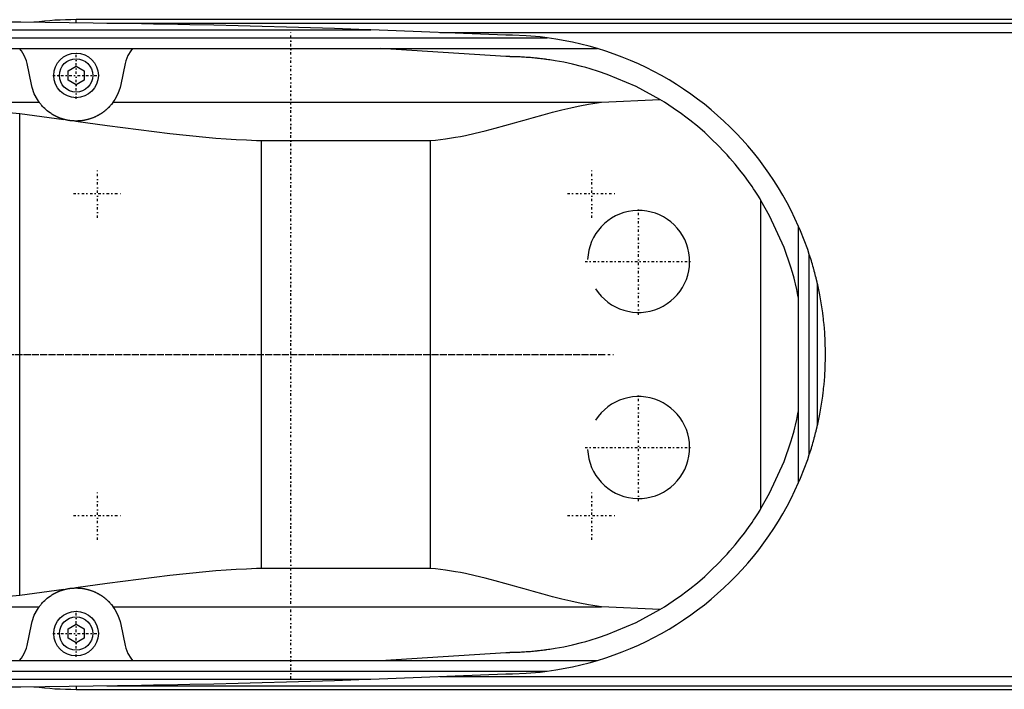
# Model space of a CAD drawing. Extents: x -702 to 168, y -90 to 90.
# Tile 3 of 4: x -451 to -267, y -62 to 62. Entities that reach past the tile are written whole.
import ezdxf

# ---------------------------------------------------------------- set-up
doc = ezdxf.new("R2010")
doc.units = 0
doc.linetypes.add('CENTER', pattern=[1.5, 0.45, -0.5, 0.05, -0.5])
doc.layers.add('AM_0', color=7, linetype='CONTINUOUS')
doc.layers.add('AM_7', color=7, linetype='CENTER')

msp = doc.modelspace()

# ---------------------------------------------------------------- linework, layer by layer
at = {"layer": 'AM_0', "color": 7, "linetype": 'CONTINUOUS'}
for p, q in [((-90, 62.39), (-440, 62.39)), ((-440, 61.81), (-440, 62.39)), ((-531.04, 60.5), (-385.14, 60.5)), ((-434.3, 61.72), (-90, 61.72)), ((-360, 59.5), (-385.14, 60.5)), ((-562.76, 59), (-352.3, 59)), ((-372.31, 60.02), (-90, 60.02)), ((-594.4, 57), (-342.93, 57)), ((-360, 55.5), (-383.32, 57)), ((-448.33, 50.31), (-449.12, 54.2)), ((-441.5, 52.87), (-440, 53.73)), ((-440, 53.73), (-438.5, 52.87)), ((-430.88, 54.2), (-431.67, 50.31)), ((-441.5, 51.13), (-441.5, 52.87)), ((-438.5, 52.87), (-438.5, 51.13)), ((-440, 50.27), (-441.5, 51.13)), ((-438.5, 51.13), (-440, 50.27)), ((-479.16, 47), (-446.87, 47)), ((-433.13, 47), (-342.19, 47)), ((-342.19, 47), (-331.34, 47.53)), ((-450.5, 44.92), (-442.28, 43.81)), ((-450.5, -44.92), (-450.5, 44.92)), ((-405.5, -39.86), (-405.5, 39.86)), ((-405.5, 39.86), (-374, 39.86)), ((-374, -39.86), (-374, 39.86)), ((-312.5, -28.71), (-312.5, 28.71)), ((-305.5, -23.87), (-305.5, 23.87)), ((-303.5, -18.65), (-303.5, 18.65)), ((-302, -13.28), (-302, 13.28)), ((-374, -39.86), (-405.5, -39.86)), ((-442.28, -43.81), (-450.5, -44.92)), ((-479.16, -47), (-446.87, -47)), ((-433.13, -47), (-342.19, -47)), ((-331.34, -47.53), (-342.19, -47)), ((-449.12, -54.2), (-448.33, -50.31)), ((-441.5, -51.13), (-440, -50.27)), ((-441.5, -52.87), (-441.5, -51.13)), ((-440, -50.27), (-438.5, -51.13)), ((-438.5, -51.13), (-438.5, -52.87)), ((-431.67, -50.31), (-430.88, -54.2)), ((-440, -53.73), (-441.5, -52.87)), ((-438.5, -52.87), (-440, -53.73)), ((-383.32, -57), (-360, -55.5)), ((-594.4, -57), (-342.93, -57)), ((-562.76, -59), (-352.3, -59)), ((-385.14, -60.5), (-360, -59.5)), ((-372.31, -60.02), (-90, -60.02)), ((-531.04, -60.5), (-385.14, -60.5)), ((-440, -61.81), (-440, -62.39)), ((-434.3, -61.72), (-90, -61.72)), ((-440, -62.39), (-90, -62.39))]:
    msp.add_line(p, q, dxfattribs=at)
for points in [[(-385.14, 60.5, 0), (-387.39, 60.58, 0), (-391.88, 60.72, 0), (-396.37, 60.86, 0), (-398.61, 60.93, 0), (-400.86, 61, 0), (-405.35, 61.12, 0), (-409.84, 61.24, 0), (-414.33, 61.34, 0), (-418.83, 61.44, 0), (-423.32, 61.53, 0), (-425.56, 61.58, 0), (-427.81, 61.62, 0), (-432.3, 61.69, 0), (-436.8, 61.76, 0), (-441.29, 61.82, 0), (-445.78, 61.87, 0), (-450.27, 61.91, 0), (-452.52, 61.93, 0), (-454.77, 61.95, 0), (-459.26, 61.97, 0), (-463.75, 61.99, 0), (-466, 62, 0)], [(-352.3, 59, 0), (-353.62, 59.16, 0), (-356.22, 59.38, 0), (-358.77, 59.49, 0), (-360, 59.5, 0)], [(-342.93, 57, 0), (-344.47, 57.44, 0), (-347.58, 58.19, 0), (-350.72, 58.77, 0), (-352.3, 59, 0)], [(-449.12, 54.2, 0), (-449.25, 54.71, 0), (-449.64, 55.69, 0), (-450.19, 56.59, 0), (-450.53, 57, 0)], [(-429.47, 57, 0), (-429.81, 56.59, 0), (-430.36, 55.69, 0), (-430.75, 54.71, 0), (-430.88, 54.2, 0)], [(-331.34, 47.53, 0), (-335.75, 49.92, 0), (-341.14, 52.2, 0), (-342.72, 52.74, 0), (-344.32, 53.24, 0), (-345.13, 53.47, 0), (-345.93, 53.69, 0), (-347.56, 54.09, 0), (-349.19, 54.44, 0), (-350.84, 54.74, 0), (-351.8, 54.89, 0), (-352.08, 54.93, 0), (-352.36, 54.97, 0), (-352.49, 54.99, 0), (-352.63, 55.01, 0), (-352.91, 55.05, 0), (-353.19, 55.08, 0), (-353.46, 55.11, 0), (-353.74, 55.15, 0), (-354.02, 55.18, 0), (-354.16, 55.19, 0), (-354.29, 55.21, 0), (-354.57, 55.23, 0), (-354.85, 55.26, 0), (-354.99, 55.27, 0), (-355.13, 55.29, 0), (-355.4, 55.31, 0), (-355.68, 55.33, 0), (-355.82, 55.34, 0), (-355.96, 55.35, 0), (-356.24, 55.37, 0), (-356.52, 55.39, 0), (-356.8, 55.41, 0), (-357.07, 55.42, 0), (-357.35, 55.44, 0), (-357.49, 55.44, 0), (-357.63, 55.45, 0), (-357.91, 55.46, 0), (-358.19, 55.47, 0), (-358.47, 55.48, 0), (-358.63, 55.48, 0), (-358.68, 55.48, 0), (-358.72, 55.49, 0), (-358.75, 55.49, 0), (-358.77, 55.49, 0), (-358.82, 55.49, 0), (-358.86, 55.49, 0), (-358.91, 55.49, 0), (-358.95, 55.49, 0), (-359, 55.49, 0), (-359.02, 55.49, 0), (-359.05, 55.49, 0), (-359.09, 55.49, 0), (-359.14, 55.49, 0), (-359.16, 55.49, 0), (-359.19, 55.49, 0), (-359.23, 55.49, 0), (-359.28, 55.5, 0), (-359.3, 55.5, 0), (-359.33, 55.5, 0), (-359.37, 55.5, 0), (-359.42, 55.5, 0), (-359.47, 55.5, 0), (-359.51, 55.5, 0), (-359.56, 55.5, 0), (-359.58, 55.5, 0), (-359.6, 55.5, 0), (-359.65, 55.5, 0), (-359.7, 55.5, 0), (-359.74, 55.5, 0), (-359.79, 55.5, 0), (-359.84, 55.5, 0), (-359.86, 55.5, 0), (-359.88, 55.5, 0), (-359.93, 55.5, 0), (-359.98, 55.5, 0), (-360, 55.5, 0)], [(-446.87, 47, 0), (-447.21, 47.5, 0), (-447.78, 48.57, 0), (-448.19, 49.72, 0), (-448.33, 50.31, 0)], [(-431.67, 50.31, 0), (-431.81, 49.72, 0), (-432.22, 48.57, 0), (-432.79, 47.5, 0), (-433.13, 47, 0)], [(-479.16, 47, 0), (-474.48, 46.77, 0), (-464.99, 46.16, 0), (-455.36, 45.37, 0), (-450.5, 44.92, 0)], [(-442.28, 43.81, 0), (-442.32, 43.82, 0), (-442.4, 43.85, 0), (-442.48, 43.87, 0), (-442.52, 43.88, 0), (-442.56, 43.9, 0), (-442.64, 43.92, 0), (-442.72, 43.95, 0), (-442.79, 43.97, 0), (-442.87, 44, 0), (-442.94, 44.03, 0), (-442.98, 44.04, 0), (-443.02, 44.05, 0), (-443.09, 44.08, 0), (-443.16, 44.11, 0), (-443.24, 44.14, 0), (-443.31, 44.17, 0), (-443.37, 44.2, 0), (-443.41, 44.21, 0), (-443.44, 44.23, 0), (-443.51, 44.26, 0), (-443.58, 44.29, 0), (-443.61, 44.3, 0), (-443.64, 44.32, 0), (-443.71, 44.35, 0), (-443.77, 44.38, 0), (-443.8, 44.4, 0), (-443.83, 44.41, 0), (-443.89, 44.44, 0), (-443.96, 44.48, 0), (-444.02, 44.51, 0), (-444.08, 44.54, 0), (-444.14, 44.57, 0), (-444.17, 44.59, 0), (-444.19, 44.61, 0), (-444.25, 44.64, 0), (-444.31, 44.67, 0), (-444.37, 44.71, 0), (-444.42, 44.74, 0), (-444.48, 44.78, 0), (-444.51, 44.79, 0), (-444.53, 44.81, 0), (-444.59, 44.84, 0), (-444.64, 44.88, 0), (-444.82, 45, 0), (-445.11, 45.21, 0), (-445.38, 45.42, 0), (-445.51, 45.53, 0), (-445.63, 45.63, 0), (-445.85, 45.83, 0), (-446.05, 46.03, 0), (-446.23, 46.22, 0), (-446.39, 46.39, 0), (-446.53, 46.55, 0), (-446.59, 46.63, 0), (-446.65, 46.7, 0), (-446.75, 46.83, 0), (-446.84, 46.95, 0), (-446.87, 47, 0)], [(-433.13, 47, 0), (-433.17, 46.93, 0), (-433.29, 46.78, 0), (-433.43, 46.61, 0), (-433.51, 46.51, 0), (-433.6, 46.41, 0), (-433.8, 46.19, 0), (-433.93, 46.05, 0), (-433.97, 46.01, 0), (-434.01, 45.97, 0), (-434.03, 45.95, 0), (-434.05, 45.93, 0), (-434.09, 45.89, 0), (-434.13, 45.85, 0), (-434.18, 45.81, 0), (-434.22, 45.76, 0), (-434.27, 45.72, 0), (-434.29, 45.7, 0), (-434.32, 45.68, 0), (-434.37, 45.64, 0), (-434.42, 45.59, 0), (-434.47, 45.55, 0), (-434.52, 45.5, 0), (-434.57, 45.46, 0), (-434.6, 45.44, 0), (-434.62, 45.42, 0), (-434.68, 45.37, 0), (-434.73, 45.33, 0), (-434.79, 45.28, 0), (-434.85, 45.24, 0), (-434.91, 45.2, 0), (-434.93, 45.17, 0), (-434.96, 45.15, 0), (-435.03, 45.11, 0), (-435.09, 45.06, 0), (-435.12, 45.04, 0), (-435.15, 45.02, 0), (-435.21, 44.98, 0), (-435.28, 44.93, 0), (-435.31, 44.91, 0), (-435.34, 44.89, 0), (-435.41, 44.84, 0), (-435.48, 44.8, 0), (-435.55, 44.76, 0), (-435.62, 44.72, 0), (-435.69, 44.67, 0), (-435.73, 44.65, 0), (-435.76, 44.63, 0), (-435.84, 44.59, 0), (-435.91, 44.55, 0), (-435.99, 44.51, 0), (-436.06, 44.47, 0), (-436.14, 44.43, 0), (-436.18, 44.41, 0), (-436.22, 44.39, 0), (-436.3, 44.35, 0), (-436.38, 44.31, 0), (-436.46, 44.27, 0), (-436.54, 44.23, 0), (-436.63, 44.2, 0), (-436.67, 44.18, 0), (-436.72, 44.16, 0), (-436.81, 44.12, 0), (-436.9, 44.09, 0), (-436.99, 44.05, 0), (-437.08, 44.02, 0), (-437.18, 43.98, 0), (-437.22, 43.97, 0), (-437.27, 43.95, 0), (-437.37, 43.92, 0), (-437.47, 43.89, 0), (-437.57, 43.86, 0), (-437.67, 43.83, 0), (-437.77, 43.8, 0), (-437.82, 43.78, 0), (-437.87, 43.77, 0), (-437.97, 43.75, 0), (-438.08, 43.72, 0), (-438.13, 43.71, 0), (-438.18, 43.7, 0), (-438.29, 43.67, 0), (-438.39, 43.65, 0), (-438.45, 43.64, 0), (-438.5, 43.63, 0), (-438.6, 43.62, 0), (-438.71, 43.6, 0), (-438.82, 43.58, 0), (-438.93, 43.57, 0), (-439.03, 43.56, 0), (-439.09, 43.55, 0), (-439.14, 43.54, 0), (-439.25, 43.53, 0), (-439.35, 43.52, 0), (-439.46, 43.52, 0), (-439.57, 43.51, 0), (-439.67, 43.51, 0), (-439.72, 43.5, 0), (-439.78, 43.5, 0), (-439.88, 43.5, 0), (-439.98, 43.5, 0), (-440.04, 43.5, 0)], [(-374, 39.86, 0), (-373.07, 39.94, 0), (-371.22, 40.17, 0), (-369.37, 40.47, 0), (-368.44, 40.64, 0), (-367.52, 40.83, 0), (-365.68, 41.25, 0), (-363.84, 41.7, 0), (-362.01, 42.18, 0), (-360.2, 42.68, 0), (-358.39, 43.18, 0), (-357.49, 43.44, 0), (-356.6, 43.69, 0), (-354.82, 44.19, 0), (-353.05, 44.67, 0), (-351.31, 45.13, 0), (-349.59, 45.57, 0), (-347.9, 45.96, 0), (-347.06, 46.15, 0), (-346.23, 46.32, 0), (-344.59, 46.63, 0), (-342.98, 46.89, 0), (-342.19, 47, 0)], [(-312.5, 28.71, 0), (-312.68, 28.99, 0), (-313.09, 29.66, 0), (-313.59, 30.44, 0), (-313.87, 30.86, 0), (-314.17, 31.31, 0), (-314.84, 32.26, 0), (-315.58, 33.28, 0), (-316.41, 34.35, 0), (-317.31, 35.46, 0), (-318.29, 36.61, 0), (-318.8, 37.19, 0), (-319.34, 37.78, 0), (-320.48, 38.96, 0), (-321.68, 40.15, 0), (-322.97, 41.34, 0), (-324.33, 42.52, 0), (-325.76, 43.68, 0), (-326.51, 44.25, 0), (-327.27, 44.82, 0), (-328.85, 45.93, 0), (-330.49, 47.01, 0), (-331.34, 47.53, 0)], [(-440.04, 43.5, 0), (-440.1, 43.5, 0), (-440.22, 43.5, 0), (-440.34, 43.51, 0), (-440.41, 43.51, 0), (-440.47, 43.51, 0), (-440.59, 43.52, 0), (-440.72, 43.53, 0), (-440.84, 43.54, 0), (-440.97, 43.56, 0), (-441.09, 43.57, 0), (-441.16, 43.58, 0), (-441.22, 43.59, 0), (-441.34, 43.61, 0), (-441.47, 43.63, 0), (-441.6, 43.65, 0), (-441.72, 43.68, 0), (-441.85, 43.7, 0), (-441.91, 43.72, 0), (-441.97, 43.73, 0), (-442.1, 43.76, 0), (-442.22, 43.8, 0), (-442.28, 43.81, 0)], [(-440.04, 43.5, 0), (-434.21, 42.69, 0), (-422.58, 41.18, 0), (-415.86, 40.49, 0), (-413.96, 40.33, 0), (-412.06, 40.19, 0), (-411.12, 40.12, 0), (-410.18, 40.07, 0), (-408.3, 39.97, 0), (-406.43, 39.89, 0), (-405.5, 39.86, 0)], [(-305.5, 10.49, 0), (-305.61, 11.02, 0), (-305.83, 12.09, 0), (-306.08, 13.15, 0), (-306.21, 13.68, 0), (-306.35, 14.21, 0), (-306.64, 15.26, 0), (-306.95, 16.3, 0), (-308.19, 19.91, 0), (-310.89, 25.86, 0), (-312.5, 28.71, 0)], [(-303.5, 18.65, 0), (-303.8, 19.54, 0), (-304.44, 21.29, 0), (-305.13, 23.02, 0), (-305.5, 23.87, 0)], [(-302, 13.28, 0), (-302, 13.28, 0), (-302, 13.28, 0), (-302, 13.28, 0), (-302, 13.28, 0), (-302, 13.28, 0), (-302, 13.28, 0), (-302, 13.29, 0), (-302, 13.29, 0), (-302, 13.29, 0), (-302, 13.29, 0), (-302, 13.29, 0), (-302, 13.29, 0), (-302, 13.3, 0), (-302.01, 13.3, 0), (-302.01, 13.3, 0), (-302.01, 13.31, 0), (-302.01, 13.31, 0), (-302.01, 13.31, 0), (-302.01, 13.31, 0), (-302.01, 13.31, 0), (-302.01, 13.32, 0), (-302.01, 13.32, 0), (-302.01, 13.33, 0), (-302.02, 13.35, 0), (-302.02, 13.38, 0), (-302.03, 13.41, 0), (-302.04, 13.45, 0), (-302.05, 13.48, 0), (-302.05, 13.5, 0), (-302.06, 13.52, 0), (-302.06, 13.56, 0), (-302.07, 13.59, 0), (-302.08, 13.63, 0), (-302.09, 13.67, 0), (-302.1, 13.71, 0), (-302.11, 13.74, 0), (-302.11, 13.76, 0), (-302.12, 13.8, 0), (-302.13, 13.84, 0), (-302.14, 13.87, 0), (-302.14, 13.89, 0), (-302.16, 13.94, 0), (-302.17, 13.98, 0), (-302.17, 14.01, 0), (-302.18, 14.03, 0), (-302.19, 14.08, 0), (-302.2, 14.13, 0), (-302.25, 14.31, 0), (-302.32, 14.62, 0), (-302.4, 14.93, 0), (-302.48, 15.24, 0), (-302.57, 15.54, 0), (-302.61, 15.7, 0), (-302.65, 15.85, 0), (-302.74, 16.17, 0), (-302.83, 16.49, 0), (-302.93, 16.81, 0), (-303.02, 17.14, 0), (-303.12, 17.48, 0), (-303.18, 17.64, 0), (-303.23, 17.81, 0), (-303.33, 18.15, 0), (-303.44, 18.49, 0), (-303.5, 18.65, 0)], [(-300.5, 0, 0), (-300.5, 0.01, 0), (-300.5, 0.03, 0), (-300.5, 0.05, 0), (-300.5, 0.06, 0), (-300.5, 0.07, 0), (-300.5, 0.09, 0), (-300.5, 0.11, 0), (-300.5, 0.13, 0), (-300.5, 0.15, 0), (-300.5, 0.18, 0), (-300.5, 0.19, 0), (-300.5, 0.2, 0), (-300.5, 0.22, 0), (-300.5, 0.24, 0), (-300.5, 0.26, 0), (-300.5, 0.28, 0), (-300.5, 0.3, 0), (-300.5, 0.31, 0), (-300.5, 0.32, 0), (-300.5, 0.34, 0), (-300.5, 0.36, 0), (-300.5, 0.37, 0), (-300.5, 0.38, 0), (-300.5, 0.4, 0), (-300.5, 0.42, 0), (-300.5, 0.43, 0), (-300.5, 0.44, 0), (-300.5, 0.46, 0), (-300.5, 0.49, 0), (-300.5, 0.51, 0), (-300.5, 0.53, 0), (-300.5, 0.55, 0), (-300.5, 0.56, 0), (-300.5, 0.57, 0), (-300.5, 0.59, 0), (-300.5, 0.61, 0), (-300.5, 0.68, 0), (-300.51, 0.81, 0), (-300.51, 0.93, 0), (-300.51, 1.05, 0), (-300.51, 1.12, 0), (-300.51, 1.18, 0), (-300.51, 1.3, 0), (-300.52, 1.43, 0), (-300.52, 1.55, 0), (-300.52, 1.67, 0), (-300.53, 1.8, 0), (-300.53, 1.86, 0), (-300.53, 1.92, 0), (-300.54, 2.05, 0), (-300.54, 2.17, 0), (-300.54, 2.23, 0), (-300.54, 2.29, 0), (-300.55, 2.42, 0), (-300.55, 2.54, 0), (-300.56, 2.6, 0), (-300.56, 2.66, 0), (-300.57, 2.79, 0), (-300.57, 2.91, 0), (-300.58, 3.04, 0), (-300.58, 3.16, 0), (-300.59, 3.28, 0), (-300.59, 3.35, 0), (-300.6, 3.41, 0), (-300.6, 3.53, 0), (-300.61, 3.65, 0), (-300.64, 4.09, 0), (-300.7, 4.83, 0), (-300.76, 5.57, 0), (-300.84, 6.31, 0), (-300.88, 6.68, 0), (-300.92, 7.05, 0), (-301.01, 7.79, 0), (-301.11, 8.52, 0), (-301.54, 11.09, 0), (-302, 13.28, 0)], [(-302, -13.28, 0), (-301.54, -11.09, 0), (-301.11, -8.52, 0), (-301.01, -7.79, 0), (-300.92, -7.05, 0), (-300.88, -6.68, 0), (-300.84, -6.31, 0), (-300.76, -5.57, 0), (-300.7, -4.83, 0), (-300.64, -4.09, 0), (-300.61, -3.65, 0), (-300.6, -3.53, 0), (-300.6, -3.41, 0), (-300.59, -3.35, 0), (-300.59, -3.28, 0), (-300.58, -3.16, 0), (-300.58, -3.04, 0), (-300.57, -2.91, 0), (-300.57, -2.79, 0), (-300.56, -2.66, 0), (-300.56, -2.6, 0), (-300.55, -2.54, 0), (-300.55, -2.42, 0), (-300.54, -2.29, 0), (-300.54, -2.23, 0), (-300.54, -2.17, 0), (-300.54, -2.05, 0), (-300.53, -1.92, 0), (-300.53, -1.86, 0), (-300.53, -1.8, 0), (-300.52, -1.67, 0), (-300.52, -1.55, 0), (-300.52, -1.43, 0), (-300.51, -1.3, 0), (-300.51, -1.18, 0), (-300.51, -1.12, 0), (-300.51, -1.05, 0), (-300.51, -0.93, 0), (-300.51, -0.81, 0), (-300.5, -0.68, 0), (-300.5, -0.56, 0), (-300.5, -0.49, 0), (-300.5, -0.46, 0), (-300.5, -0.44, 0), (-300.5, -0.43, 0), (-300.5, -0.42, 0), (-300.5, -0.4, 0), (-300.5, -0.38, 0), (-300.5, -0.37, 0), (-300.5, -0.36, 0), (-300.5, -0.34, 0), (-300.5, -0.32, 0), (-300.5, -0.31, 0), (-300.5, -0.3, 0), (-300.5, -0.28, 0), (-300.5, -0.26, 0), (-300.5, -0.24, 0), (-300.5, -0.22, 0), (-300.5, -0.2, 0), (-300.5, -0.19, 0), (-300.5, -0.18, 0), (-300.5, -0.15, 0), (-300.5, -0.13, 0), (-300.5, -0.11, 0), (-300.5, -0.09, 0), (-300.5, -0.07, 0), (-300.5, -0.06, 0), (-300.5, -0.05, 0), (-300.5, -0.03, 0), (-300.5, -0.01, 0), (-300.5, 0, 0)], [(-312.5, -28.71, 0), (-310.89, -25.86, 0), (-308.19, -19.91, 0), (-306.95, -16.3, 0), (-306.64, -15.26, 0), (-306.35, -14.21, 0), (-306.21, -13.68, 0), (-306.08, -13.15, 0), (-305.83, -12.09, 0), (-305.61, -11.02, 0), (-305.5, -10.49, 0)], [(-303.5, -18.65, 0), (-303.44, -18.49, 0), (-303.33, -18.15, 0), (-303.23, -17.81, 0), (-303.18, -17.64, 0), (-303.12, -17.48, 0), (-303.02, -17.14, 0), (-302.93, -16.81, 0), (-302.83, -16.49, 0), (-302.74, -16.17, 0), (-302.65, -15.85, 0), (-302.61, -15.7, 0), (-302.57, -15.54, 0), (-302.48, -15.24, 0), (-302.4, -14.93, 0), (-302.32, -14.62, 0), (-302.25, -14.31, 0), (-302.2, -14.13, 0), (-302.19, -14.08, 0), (-302.18, -14.03, 0), (-302.17, -14.01, 0), (-302.17, -13.98, 0), (-302.16, -13.94, 0), (-302.14, -13.89, 0), (-302.14, -13.87, 0), (-302.13, -13.84, 0), (-302.12, -13.8, 0), (-302.11, -13.76, 0), (-302.11, -13.74, 0), (-302.1, -13.71, 0), (-302.09, -13.67, 0), (-302.08, -13.63, 0), (-302.07, -13.59, 0), (-302.06, -13.56, 0), (-302.06, -13.52, 0), (-302.05, -13.5, 0), (-302.05, -13.48, 0), (-302.04, -13.45, 0), (-302.03, -13.41, 0), (-302.02, -13.38, 0), (-302.02, -13.35, 0), (-302.01, -13.33, 0), (-302.01, -13.32, 0), (-302.01, -13.32, 0), (-302.01, -13.31, 0), (-302.01, -13.31, 0), (-302.01, -13.31, 0), (-302.01, -13.31, 0), (-302.01, -13.31, 0), (-302.01, -13.3, 0), (-302.01, -13.3, 0), (-302, -13.3, 0), (-302, -13.29, 0), (-302, -13.29, 0), (-302, -13.29, 0), (-302, -13.29, 0), (-302, -13.29, 0), (-302, -13.29, 0), (-302, -13.28, 0), (-302, -13.28, 0), (-302, -13.28, 0), (-302, -13.28, 0), (-302, -13.28, 0), (-302, -13.28, 0), (-302, -13.28, 0)], [(-305.5, -23.87, 0), (-305.13, -23.02, 0), (-304.44, -21.29, 0), (-303.8, -19.54, 0), (-303.5, -18.65, 0)], [(-331.34, -47.53, 0), (-330.49, -47.01, 0), (-328.85, -45.93, 0), (-327.27, -44.82, 0), (-326.51, -44.25, 0), (-325.76, -43.68, 0), (-324.33, -42.52, 0), (-322.97, -41.34, 0), (-321.68, -40.15, 0), (-320.48, -38.96, 0), (-319.34, -37.78, 0), (-318.8, -37.19, 0), (-318.29, -36.61, 0), (-317.31, -35.46, 0), (-316.41, -34.35, 0), (-315.58, -33.28, 0), (-314.84, -32.26, 0), (-314.17, -31.31, 0), (-313.87, -30.86, 0), (-313.59, -30.44, 0), (-313.09, -29.66, 0), (-312.68, -28.99, 0), (-312.5, -28.71, 0)], [(-405.5, -39.86, 0), (-406.43, -39.89, 0), (-408.3, -39.97, 0), (-410.18, -40.07, 0), (-411.12, -40.12, 0), (-412.06, -40.19, 0), (-413.96, -40.33, 0), (-415.86, -40.49, 0), (-422.58, -41.18, 0), (-434.21, -42.69, 0), (-440.04, -43.5, 0)], [(-342.19, -47, 0), (-342.98, -46.89, 0), (-344.59, -46.63, 0), (-346.23, -46.32, 0), (-347.06, -46.15, 0), (-347.9, -45.96, 0), (-349.59, -45.57, 0), (-351.31, -45.13, 0), (-353.05, -44.67, 0), (-354.82, -44.19, 0), (-356.6, -43.69, 0), (-357.49, -43.44, 0), (-358.39, -43.18, 0), (-360.2, -42.68, 0), (-362.01, -42.18, 0), (-363.84, -41.7, 0), (-365.68, -41.25, 0), (-367.52, -40.83, 0), (-368.44, -40.64, 0), (-369.37, -40.47, 0), (-371.22, -40.17, 0), (-373.07, -39.94, 0), (-374, -39.86, 0)], [(-446.87, -47, 0), (-446.84, -46.95, 0), (-446.75, -46.83, 0), (-446.65, -46.7, 0), (-446.59, -46.63, 0), (-446.53, -46.55, 0), (-446.39, -46.39, 0), (-446.23, -46.22, 0), (-446.05, -46.03, 0), (-445.85, -45.83, 0), (-445.63, -45.63, 0), (-445.51, -45.53, 0), (-445.38, -45.42, 0), (-445.11, -45.21, 0), (-444.82, -45, 0), (-444.64, -44.88, 0), (-444.59, -44.84, 0), (-444.53, -44.81, 0), (-444.51, -44.79, 0), (-444.48, -44.78, 0), (-444.42, -44.74, 0), (-444.37, -44.71, 0), (-444.31, -44.67, 0), (-444.25, -44.64, 0), (-444.19, -44.61, 0), (-444.17, -44.59, 0), (-444.14, -44.57, 0), (-444.08, -44.54, 0), (-444.02, -44.51, 0), (-443.96, -44.48, 0), (-443.89, -44.44, 0), (-443.83, -44.41, 0), (-443.8, -44.4, 0), (-443.77, -44.38, 0), (-443.71, -44.35, 0), (-443.64, -44.32, 0), (-443.61, -44.3, 0), (-443.58, -44.29, 0), (-443.51, -44.26, 0), (-443.44, -44.23, 0), (-443.41, -44.21, 0), (-443.37, -44.2, 0), (-443.31, -44.17, 0), (-443.24, -44.14, 0), (-443.16, -44.11, 0), (-443.09, -44.08, 0), (-443.02, -44.05, 0), (-442.98, -44.04, 0), (-442.94, -44.03, 0), (-442.87, -44, 0), (-442.79, -43.97, 0), (-442.72, -43.95, 0), (-442.64, -43.92, 0), (-442.56, -43.9, 0), (-442.52, -43.88, 0), (-442.48, -43.87, 0), (-442.4, -43.85, 0), (-442.32, -43.82, 0), (-442.28, -43.81, 0)], [(-442.28, -43.81, 0), (-442.22, -43.8, 0), (-442.1, -43.76, 0), (-441.97, -43.73, 0), (-441.91, -43.72, 0), (-441.85, -43.7, 0), (-441.72, -43.68, 0), (-441.6, -43.65, 0), (-441.47, -43.63, 0), (-441.34, -43.61, 0), (-441.22, -43.59, 0), (-441.16, -43.58, 0), (-441.09, -43.57, 0), (-440.97, -43.56, 0), (-440.84, -43.54, 0), (-440.72, -43.53, 0), (-440.59, -43.52, 0), (-440.47, -43.51, 0), (-440.41, -43.51, 0), (-440.34, -43.51, 0), (-440.22, -43.5, 0), (-440.1, -43.5, 0), (-440.04, -43.5, 0)], [(-440.04, -43.5, 0), (-439.98, -43.5, 0), (-439.88, -43.5, 0), (-439.78, -43.5, 0), (-439.72, -43.5, 0), (-439.67, -43.51, 0), (-439.57, -43.51, 0), (-439.46, -43.52, 0), (-439.35, -43.52, 0), (-439.25, -43.53, 0), (-439.14, -43.54, 0), (-439.09, -43.55, 0), (-439.03, -43.56, 0), (-438.93, -43.57, 0), (-438.82, -43.58, 0), (-438.71, -43.6, 0), (-438.6, -43.62, 0), (-438.5, -43.63, 0), (-438.45, -43.64, 0), (-438.39, -43.65, 0), (-438.29, -43.67, 0), (-438.18, -43.7, 0), (-438.13, -43.71, 0), (-438.08, -43.72, 0), (-437.97, -43.75, 0), (-437.87, -43.77, 0), (-437.82, -43.78, 0), (-437.77, -43.8, 0), (-437.67, -43.83, 0), (-437.57, -43.86, 0), (-437.47, -43.89, 0), (-437.37, -43.92, 0), (-437.27, -43.95, 0), (-437.22, -43.97, 0), (-437.18, -43.98, 0), (-437.08, -44.02, 0), (-436.99, -44.05, 0), (-436.9, -44.09, 0), (-436.81, -44.12, 0), (-436.72, -44.16, 0), (-436.67, -44.18, 0), (-436.63, -44.2, 0), (-436.54, -44.23, 0), (-436.46, -44.27, 0), (-436.38, -44.31, 0), (-436.3, -44.35, 0), (-436.22, -44.39, 0), (-436.18, -44.41, 0), (-436.14, -44.43, 0), (-436.06, -44.47, 0), (-435.99, -44.51, 0), (-435.91, -44.55, 0), (-435.84, -44.59, 0), (-435.76, -44.63, 0), (-435.73, -44.65, 0), (-435.69, -44.67, 0), (-435.62, -44.72, 0), (-435.55, -44.76, 0), (-435.48, -44.8, 0), (-435.41, -44.84, 0), (-435.34, -44.89, 0), (-435.31, -44.91, 0), (-435.28, -44.93, 0), (-435.21, -44.98, 0), (-435.15, -45.02, 0), (-435.12, -45.04, 0), (-435.09, -45.06, 0), (-435.03, -45.11, 0), (-434.96, -45.15, 0), (-434.93, -45.17, 0), (-434.91, -45.2, 0), (-434.85, -45.24, 0), (-434.79, -45.28, 0), (-434.73, -45.33, 0), (-434.68, -45.37, 0), (-434.62, -45.42, 0), (-434.6, -45.44, 0), (-434.57, -45.46, 0), (-434.52, -45.5, 0), (-434.47, -45.55, 0), (-434.42, -45.59, 0), (-434.37, -45.64, 0), (-434.32, -45.68, 0), (-434.29, -45.7, 0), (-434.27, -45.72, 0), (-434.22, -45.76, 0), (-434.18, -45.81, 0), (-434.13, -45.85, 0), (-434.09, -45.89, 0), (-434.05, -45.93, 0), (-434.03, -45.95, 0), (-434.01, -45.97, 0), (-433.97, -46.01, 0), (-433.93, -46.05, 0), (-433.8, -46.19, 0), (-433.6, -46.41, 0), (-433.51, -46.51, 0), (-433.43, -46.61, 0), (-433.29, -46.78, 0), (-433.17, -46.93, 0), (-433.13, -47, 0)], [(-450.5, -44.92, 0), (-455.36, -45.37, 0), (-464.99, -46.16, 0), (-474.48, -46.77, 0), (-479.16, -47, 0)], [(-448.33, -50.31, 0), (-448.19, -49.72, 0), (-447.78, -48.57, 0), (-447.21, -47.5, 0), (-446.87, -47, 0)], [(-433.13, -47, 0), (-432.79, -47.5, 0), (-432.22, -48.57, 0), (-431.81, -49.72, 0), (-431.67, -50.31, 0)], [(-360, -55.5, 0), (-359.98, -55.5, 0), (-359.93, -55.5, 0), (-359.88, -55.5, 0), (-359.86, -55.5, 0), (-359.84, -55.5, 0), (-359.79, -55.5, 0), (-359.74, -55.5, 0), (-359.7, -55.5, 0), (-359.65, -55.5, 0), (-359.6, -55.5, 0), (-359.58, -55.5, 0), (-359.56, -55.5, 0), (-359.51, -55.5, 0), (-359.47, -55.5, 0), (-359.42, -55.5, 0), (-359.37, -55.5, 0), (-359.33, -55.5, 0), (-359.3, -55.5, 0), (-359.28, -55.5, 0), (-359.23, -55.49, 0), (-359.19, -55.49, 0), (-359.16, -55.49, 0), (-359.14, -55.49, 0), (-359.09, -55.49, 0), (-359.05, -55.49, 0), (-359.02, -55.49, 0), (-359, -55.49, 0), (-358.95, -55.49, 0), (-358.91, -55.49, 0), (-358.86, -55.49, 0), (-358.82, -55.49, 0), (-358.77, -55.49, 0), (-358.75, -55.49, 0), (-358.72, -55.49, 0), (-358.68, -55.48, 0), (-358.63, -55.48, 0), (-358.47, -55.48, 0), (-358.19, -55.47, 0), (-357.91, -55.46, 0), (-357.63, -55.45, 0), (-357.49, -55.44, 0), (-357.35, -55.44, 0), (-357.07, -55.42, 0), (-356.8, -55.41, 0), (-356.52, -55.39, 0), (-356.24, -55.37, 0), (-355.96, -55.35, 0), (-355.82, -55.34, 0), (-355.68, -55.33, 0), (-355.4, -55.31, 0), (-355.13, -55.29, 0), (-354.99, -55.27, 0), (-354.85, -55.26, 0), (-354.57, -55.23, 0), (-354.29, -55.21, 0), (-354.16, -55.19, 0), (-354.02, -55.18, 0), (-353.74, -55.15, 0), (-353.46, -55.11, 0), (-353.19, -55.08, 0), (-352.91, -55.05, 0), (-352.63, -55.01, 0), (-352.49, -54.99, 0), (-352.36, -54.97, 0), (-352.08, -54.93, 0), (-351.8, -54.89, 0), (-350.84, -54.74, 0), (-349.19, -54.44, 0), (-347.56, -54.09, 0), (-345.93, -53.69, 0), (-345.13, -53.47, 0), (-344.32, -53.24, 0), (-342.72, -52.74, 0), (-341.14, -52.2, 0), (-335.75, -49.92, 0), (-331.34, -47.53, 0)], [(-450.53, -57, 0), (-450.19, -56.59, 0), (-449.64, -55.69, 0), (-449.25, -54.71, 0), (-449.12, -54.2, 0)], [(-430.88, -54.2, 0), (-430.75, -54.71, 0), (-430.36, -55.69, 0), (-429.81, -56.59, 0), (-429.47, -57, 0)], [(-352.3, -59, 0), (-350.72, -58.77, 0), (-347.58, -58.19, 0), (-344.47, -57.44, 0), (-342.93, -57, 0)], [(-360, -59.5, 0), (-358.77, -59.49, 0), (-356.22, -59.38, 0), (-353.62, -59.16, 0), (-352.3, -59, 0)], [(-466, -62, 0), (-463.75, -61.99, 0), (-459.26, -61.97, 0), (-454.77, -61.95, 0), (-452.52, -61.93, 0), (-450.27, -61.91, 0), (-445.78, -61.87, 0), (-441.29, -61.82, 0), (-436.8, -61.76, 0), (-432.3, -61.69, 0), (-427.81, -61.62, 0), (-425.56, -61.58, 0), (-423.32, -61.53, 0), (-418.83, -61.44, 0), (-414.33, -61.34, 0), (-409.84, -61.24, 0), (-405.35, -61.12, 0), (-400.86, -61, 0), (-398.61, -60.93, 0), (-396.37, -60.86, 0), (-391.88, -60.72, 0), (-387.39, -60.58, 0), (-385.14, -60.5, 0)]]:
    msp.add_polyline3d(points, dxfattribs=at)
for centre, radius in [((-440, 52), 4.15), ((-440, 52), 3.1), ((-440, -52), 4.15), ((-440, -52), 3.1)]:
    msp.add_circle(centre, radius, dxfattribs=at)
for centre, radius, start, end in [((-440, 0), 62.39, 90, 97.236), ((-360, 0), 59.5, 23.6567, 73.3321), ((-335.28, 17.34), 9.5, 212.3243, 177.6757), ((-335.28, -17.34), 9.5, 182.3243, 147.6757), ((-360, 0), 59.5, 286.6679, 336.3433), ((-440, 0), 62.39, 262.764, 270)]:
    msp.add_arc(centre, radius, start, end, dxfattribs=at)
at = {"layer": 'AM_7', "color": 4, "linetype": 'CENTER'}
for p, q in [((-400, -60.38), (-400, 60.38)), ((-400, -58.8), (-400, 58.8)), ((-440, 47.64), (-440, 56.36)), ((-444.36, 52), (-435.64, 52)), ((-436, 25.48), (-436, 34.52)), ((-344, 25.48), (-344, 34.52)), ((-440.51, 30), (-431.49, 30)), ((-348.51, 30), (-339.49, 30)), ((-335.28, 7.37), (-335.28, 27.32)), ((-345.26, 17.34), (-325.31, 17.34)), ((-475.4, 0), (-341.2, 0)), ((-460.38, 0), (-339.63, 0)), ((-335.28, -27.32), (-335.28, -7.37)), ((-345.26, -17.34), (-325.31, -17.34)), ((-436, -34.52), (-436, -25.48)), ((-344, -34.52), (-344, -25.48)), ((-440.51, -30), (-431.49, -30)), ((-348.51, -30), (-339.49, -30)), ((-440, -56.36), (-440, -47.64)), ((-444.36, -52), (-435.64, -52))]:
    msp.add_line(p, q, dxfattribs=at)

doc.saveas('drawing.dxf')
